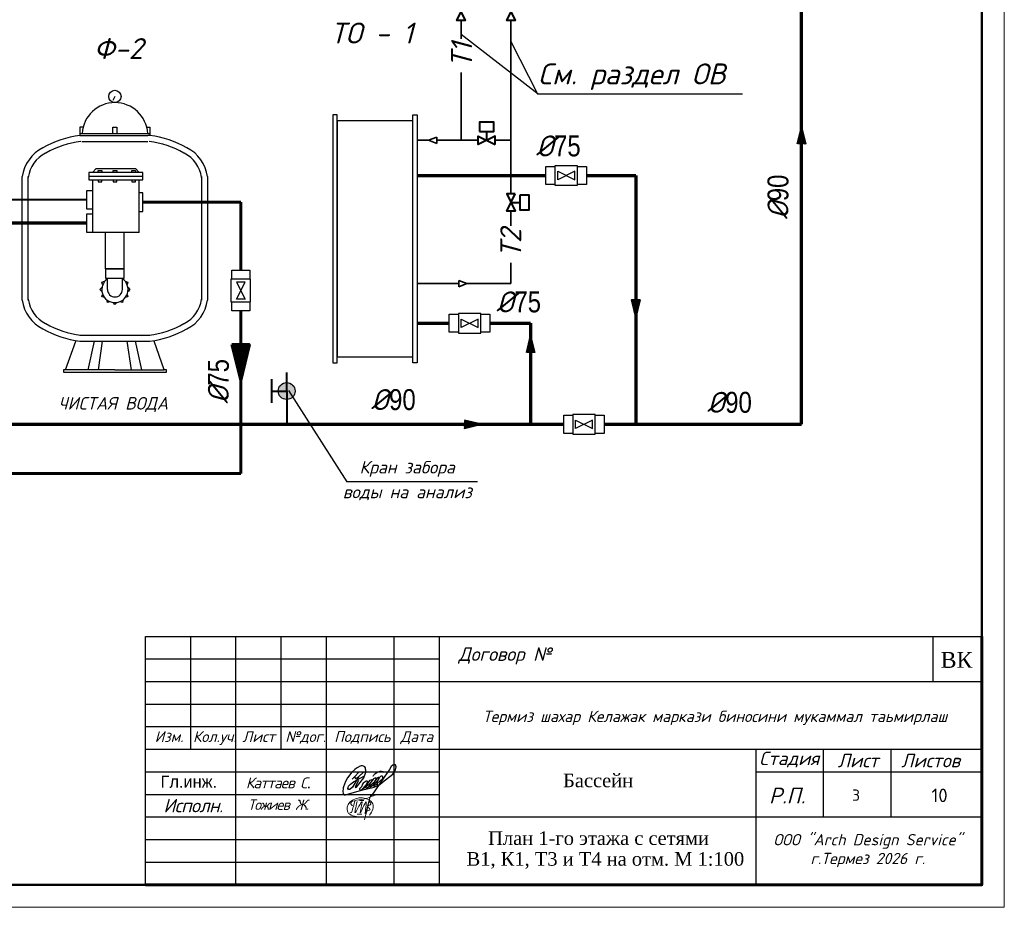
# Model space of a CAD drawing. Extents: x 4114239 to 5838486, y 780458 to 1383318.
# Tile 153 of 231: x 4346414 to 4368200, y 1254145 to 1273799. Entities that reach past the tile are written whole.
import ezdxf

# ---------------------------------------------------------------- set-up
doc = ezdxf.new("R2010")
doc.units = 0
doc.header["$MEASUREMENT"] = 0
for name, color, linetype, lineweight in [('_0', 7, 'Continuous', 15), ('BRAVARIJA', 5, 'Continuous', 35), ('линия40', 7, 'Continuous', 5), ('облицовки', 10, 'Continuous', 40), ('Основные', 160, 'Continuous', 40), ('стены вн не', 30, 'Continuous', 60), ('ФВС-3', 7, 'Continuous', 25)]:
    doc.layers.add(name, color=color, linetype=linetype, lineweight=lineweight)
for name, color, linetype in [('liniya', 7, 'Continuous'), ('КЖ_ФОРМАТЫ', 7, 'Continuous'), ('рамка', 206, 'Continuous')]:
    doc.layers.add(name, color=color, linetype=linetype)
doc.styles.add('MyStyle', font='isocpeur.ttf', dxfattribs={"height": 400})
doc.styles.add('NIA', font='times.ttf')
doc.styles.add('OOO-Kazar', font='txt')
doc.styles.add('TIMES', font='times.ttf', dxfattribs={"height": 3})
doc.styles.add('ГОСТ 250', font='isocpeui.ttf', dxfattribs={"height": 300})

# ---------------------------------------------------------------- blocks, each defined once
blk = doc.blocks.new('gfnfd')
at = {"layer": '_0', "color": 5, "ltscale": 100}
for points in [[(6520817.7, 2413293.9), (6520848.3, 2413293.6)], [(6520801, 2413191.6), (6520834.5, 2413191.6)]]:
    blk.add_lwpolyline(points, dxfattribs=at)
blk.add_arc((6518800.2, 2413812.4), 2051.1, 342.79532, 345.32891, dxfattribs=at)
for points in [[(6520891.3, 2413186), (6520915, 2413229.1), (6520915.3, 2413268.7), (6520745.7, 2413281.4), (6520730.3, 2413208), (6520826.7, 2413172.7)], [(6520765.3, 2413254.6), (6520754.2, 2413268.5), (6520847.3, 2413304.6), (6520939, 2413338.6)], [(6520800.2, 2413285.4), (6520787, 2413204.9), (6520836.4, 2413284.7), (6520823.2, 2413202), (6520865.6, 2413283.3), (6520858, 2413196.4), (6520894.9, 2413321.6), (6520855, 2413150)], [(6520887.9, 2413287.6), (6520900.4, 2413265.9), (6520878.9, 2413249.6), (6520895.2, 2413224), (6520870, 2413212.6), (6520870.2, 2413206.7)], [(6520759.5, 2413205.7), (6520745.6, 2413203.3)]]:
    blk.add_spline(points, degree=3, dxfattribs=at)
blk = doc.blocks.new('rrwerewrewrewrew')
at = {"color": 5}
for points in [[(387872, 564817), (385461, 560165, 0.5555675), (386382, 560107), (391670, 566719), (392907, 570003, 0.1652467), (392907, 572723, 0.4373519), (390680, 575054, 0.1925367), (387853, 574100), (386571, 573489), (385290, 572586), (383117, 570710), (380078, 566719), (378699, 564105), (377285, 560326), (377078, 559578, 0.0785228), (377003, 555809, 0.2301942), (377694, 554621, 0.0887128), (377781, 554616, 0.0887128), (379419, 554812, 0.0887128), (381084, 555304), (390088, 557920), (399004, 560086), (402154, 561376)], [(390507, 558635), (395529, 562210), (397057, 563852), (397766, 564614), (397257, 565308), (395804, 564684), (393930, 562390), (393187, 560845, 0.2425571), (393041, 559580, 0.403283), (393704, 559264), (399431, 563972), (400603, 565962), (400228, 566548), (398635, 565939), (397633, 564795), (395782, 562481), (395782, 560295), (396385, 560295), (399478, 562450), (401915, 565049, 0.0481341), (402290, 566969, 0.1195267), (400636, 565910), (398470, 562543), (398470, 560904), (398892, 560600), (405033, 566245, 0.1215434), (405033, 567557, 0.358457), (404400, 567908, 0.1500372), (402713, 566737), (401915, 565049), (401358, 564455, 0.1033271), (401119, 561843, 0.5753384), (401471, 561164, 0.1529521), (402959, 561934), (404869, 563552), (412161, 569153), (414224, 572291), (414531, 574421), (414044, 575728), (413253, 576151), (412242, 575691), (411129, 574552), (409777, 572512), (406098, 567138), (396979, 553520)], [(387980, 570424), (385421, 567493, 0.2289988), (385508, 566433, 0.4148871), (386276, 566280), (387929, 567230), (391574, 570827), (387929, 567230), (383602, 559965), (381685, 558391), (380818, 558391), (380448, 559062), (380582, 559876), (380932, 560780), (382245, 562139), (384351, 563843), (392166, 568035)], [(398349, 567683, -0.1723995), (399516, 569357, -0.0937472), (402528, 571150, -0.2781187), (405794, 570727)], [(393348, 564247, 0.1582973), (390735, 562114), (389962, 560238), (388831, 559169, 0.4981733), (388831, 558274, 0.2094685), (389828, 557885), (393236, 561652), (394204, 563658, 0.4643233), (393929, 564350), (393348, 564299), (393348, 564247)]]:
    blk.add_lwpolyline(points, format="xyb", dxfattribs=at)
blk.add_lwpolyline([(385421, 567493), (383513, 565557)], dxfattribs=at)

msp = doc.modelspace()

# ---------------------------------------------------------------- hatches: boundary and pattern name
at = {"ltscale": 100}
h = msp.add_hatch(color=256, dxfattribs=at)
edge = h.paths.add_edge_path()
edge.add_arc((4352321.1801, 1265576.6355), 187.2424, 0, 360)
at = {"layer": 'BRAVARIJA'}
h = msp.add_hatch(dxfattribs=at)
h.set_pattern_fill('ANSI31', color=256, scale=37.632151, angle=540, style=0)
h.set_pattern_definition([(225, (4266962.077, 1272760.5322), (3.32624368, -3.32624368), [])])
h.paths.add_polyline_path([(4363714.3083, 1271433.6896), (4363620.4561, 1271049.4069), (4363808.1605, 1271049.4069)])
h = msp.add_hatch(dxfattribs=at)
h.set_pattern_fill('ANSI31', color=256, scale=39.200158, angle=180, style=0)
h.set_pattern_definition([(45, (4460832.2504, 1265814.608), (-3.46483717, 3.46483717), [])])
h.paths.add_polyline_path([(4360048.6763, 1267196.7358), (4360146.4389, 1267597.0302), (4359950.9136, 1267597.0302)])
h = msp.add_hatch(dxfattribs=at)
h.set_pattern_fill('ANSI31', color=256, scale=37.632151, angle=540, style=0)
h.set_pattern_definition([(225, (4260966.4873, 1268142.1197), (3.32624368, -3.32624368), [])])
h.paths.add_polyline_path([(4357718.7185, 1266815.2771), (4357624.8663, 1266430.9944), (4357812.5707, 1266430.9944)])
h = msp.add_hatch(dxfattribs=at)
h.set_pattern_fill('ANSI31', color=256, scale=37.632151, angle=450, style=0)
h.set_pattern_definition([(135, (4357963.9564, 1361591.5), (-3.32624368, -3.32624368), [])])
h.paths.add_polyline_path([(4356637.1137, 1264839.2686), (4356252.8311, 1264933.1208), (4356252.8311, 1264745.4164)])
at = {"layer": 'стены вн не'}
h = msp.add_hatch(dxfattribs=at)
h.set_pattern_fill('ANSI31', color=256, scale=78.400315, style=0)
h.set_pattern_definition([(135, (4149738.201, 1263041.737), (6.92967433, 6.92967433), [])])
h.paths.add_polyline_path([(4351305.3496, 1265805.9927), (4351109.8242, 1266606.5815), (4351500.875, 1266606.5815)])

# ---------------------------------------------------------------- linework, layer by layer
at = {"ltscale": 100}
for p, q in [((4356179.2651, 1273477.986), (4357887.2753, 1272156.0882)), ((4357284.9852, 1273313.2385), (4357873.7975, 1272156.0882)), ((4357873.7975, 1272156.0882), (4362403.6233, 1272156.0882)), ((4352360.7484, 1265586.1827), (4353654.7747, 1263569.3862))]:
    msp.add_line(p, q, dxfattribs=at)
at = {"color": 132}
for p, q in [((4348521.2431, 1272098.7674), (4348475.7084, 1272007.698)), ((4347747.1529, 1271415.7466), (4347747.1529, 1271233.6078)), ((4347815.8223, 1271415.7466), (4347747.1529, 1271415.7466)), ((4347747.1529, 1271279.1425), (4349295.3334, 1271279.1425)), ((4347747.1529, 1271233.6078), (4347792.6876, 1271233.6078)), ((4347792.6876, 1271233.6078), (4349249.7987, 1271233.6078)), ((4348475.7084, 1271279.1425), (4348475.7084, 1271415.7466)), ((4348475.7084, 1271415.7466), (4348566.7779, 1271415.7466)), ((4348566.7779, 1271415.7466), (4348566.7779, 1271279.1425)), ((4349226.664, 1271415.7466), (4349295.3334, 1271415.7466)), ((4349295.3334, 1271233.6078), (4349249.7987, 1271233.6078)), ((4349295.3334, 1271415.7466), (4349295.3334, 1271233.6078)), ((4347792.6876, 1271100.5518), (4349249.7987, 1271100.5518)), ((4349142.1711, 1270417.7035), (4347941.7103, 1270417.7035)), ((4347941.7103, 1270417.7035), (4347941.7103, 1270252.1227)), ((4348024.5007, 1270417.7035), (4348107.2911, 1270500.4939)), ((4348107.2911, 1270500.4939), (4348976.5903, 1270500.4939)), ((4348148.6863, 1270459.0987), (4348231.4767, 1270459.0987)), ((4348148.6863, 1270417.7035), (4348148.6863, 1270459.0987)), ((4348231.4767, 1270459.0987), (4348231.4767, 1270417.7035)), ((4348479.8479, 1270459.0987), (4348562.6383, 1270459.0987)), ((4348479.8479, 1270417.7035), (4348479.8479, 1270459.0987)), ((4348562.6383, 1270459.0987), (4348562.6383, 1270417.7035)), ((4348893.7999, 1270459.0987), (4348976.5903, 1270459.0987)), ((4348893.7999, 1270417.7035), (4348893.7999, 1270459.0987)), ((4348976.5903, 1270500.4939), (4349059.3807, 1270417.7035)), ((4348976.5903, 1270459.0987), (4348976.5903, 1270417.7035)), ((4349142.1711, 1270252.1227), (4349142.1711, 1270417.7035)), ((4346472.1807, 1269789.211), (4346472.1807, 1270322.9134)), ((4346605.2367, 1269789.211), (4346605.2367, 1270322.9134)), ((4347941.7103, 1270334.9131), (4349142.1711, 1270334.9131)), ((4347941.7103, 1270252.1227), (4348024.5007, 1270252.1227)), ((4348024.5007, 1270252.1227), (4349059.3807, 1270252.1227)), ((4348024.5007, 1270252.1227), (4348024.5007, 1269083.4781)), ((4348148.6863, 1270252.1227), (4348148.6863, 1270210.7275)), ((4348148.6863, 1270210.7275), (4348231.4767, 1270210.7275)), ((4348231.4767, 1270210.7275), (4348231.4767, 1270252.1227)), ((4348479.8479, 1270252.1227), (4348479.8479, 1270210.7275)), ((4348479.8479, 1270210.7275), (4348562.6383, 1270210.7275)), ((4348562.6383, 1270210.7275), (4348562.6383, 1270252.1227)), ((4348893.7999, 1270252.1227), (4348893.7999, 1270210.7275)), ((4348893.7999, 1270210.7275), (4348976.5903, 1270210.7275)), ((4348976.5903, 1270210.7275), (4348976.5903, 1270252.1227)), ((4349059.3807, 1269083.4781), (4349059.3807, 1270252.1227)), ((4349059.3807, 1270252.1227), (4349142.1711, 1270252.1227)), ((4350437.2495, 1270322.9134), (4350437.2495, 1267590.8302)), ((4350570.3055, 1270322.9134), (4350570.3055, 1267590.8302)), ((4346472.1807, 1267590.8302), (4346472.1807, 1269915.6874)), ((4346605.2367, 1267590.8302), (4346605.2367, 1269915.6874)), ((4347900.3151, 1269601.1952), (4347900.3151, 1270015.1472)), ((4347900.3151, 1270015.1472), (4348024.5007, 1270015.1472)), ((4349142.1711, 1269962.3563), (4349059.3807, 1269962.3563)), ((4349142.1711, 1269548.4043), (4349142.1711, 1269962.3563)), ((4346472.1807, 1269323.515), (4346472.1807, 1269523.099)), ((4346605.2367, 1269323.515), (4346605.2367, 1269523.099)), ((4348024.5007, 1269601.1952), (4347900.3151, 1269601.1952)), ((4347900.3151, 1269083.4781), (4347900.3151, 1269497.4301)), ((4347900.3151, 1269497.4301), (4348024.5007, 1269497.4301)), ((4349059.3807, 1269548.4043), (4349142.1711, 1269548.4043)), ((4349059.3807, 1269083.4781), (4347900.3151, 1269083.4781)), ((4348314.2671, 1268280.2223), (4348314.2671, 1269083.4781)), ((4348728.2191, 1268280.2223), (4348728.2191, 1269083.4781)), ((4348728.2191, 1268280.2223), (4348314.2671, 1268280.2223)), ((4348314.2671, 1268280.2223), (4348728.2191, 1268280.2223)), ((4348314.2671, 1268280.2223), (4348314.2671, 1268073.2463)), ((4348728.2191, 1268073.2463), (4348728.2191, 1268280.2223)), ((4348234.4488, 1267990.4559), (4348290.9957, 1268005.6076)), ((4348249.6005, 1267933.909), (4348234.4488, 1267990.4559)), ((4348314.2671, 1268073.2463), (4348728.2191, 1268073.2463)), ((4348355.6623, 1267824.8751), (4348355.6623, 1268073.2463)), ((4348686.8239, 1267824.8751), (4348686.8239, 1268073.2463)), ((4348751.4906, 1268005.6076), (4348808.0375, 1267990.4559)), ((4348808.0375, 1267990.4559), (4348792.8858, 1267933.909)), ((4348190.0815, 1267824.8751), (4348231.4767, 1267866.2703)), ((4348231.4767, 1267783.4799), (4348190.0815, 1267824.8751)), ((4348811.0095, 1267866.2703), (4348852.4047, 1267824.8751)), ((4348852.4047, 1267824.8751), (4348811.0095, 1267783.4799)), ((4348234.4488, 1267659.2943), (4348249.6005, 1267715.8412)), ((4348290.9957, 1267644.1426), (4348234.4488, 1267659.2943)), ((4348355.6623, 1267538.0807), (4348340.5107, 1267594.6276)), ((4348412.2092, 1267553.2324), (4348355.6623, 1267538.0807)), ((4348521.2431, 1267493.7135), (4348479.8479, 1267535.1087)), ((4348562.6383, 1267535.1087), (4348521.2431, 1267493.7135)), ((4348686.8239, 1267538.0807), (4348630.2771, 1267553.2324)), ((4348701.9756, 1267594.6276), (4348686.8239, 1267538.0807)), ((4348808.0375, 1267659.2943), (4348751.4906, 1267644.1426)), ((4348792.8858, 1267715.8412), (4348808.0375, 1267659.2943)), ((4347428.4099, 1266042.6497), (4347656.0835, 1266680.1358)), ((4347747.1529, 1266813.1918), (4349295.3334, 1266813.1918)), ((4347747.1529, 1266680.1358), (4349295.3334, 1266680.1358)), ((4347929.2918, 1266042.6497), (4348065.8959, 1266680.1358)), ((4348156.9654, 1266042.6497), (4348248.0348, 1266680.1358)), ((4348885.5209, 1266042.6497), (4348794.4515, 1266680.1358)), ((4349113.1945, 1266042.6497), (4348976.5903, 1266680.1358)), ((4349614.0764, 1266042.6497), (4349386.4028, 1266680.1358)), ((4347382.8751, 1266042.6497), (4347382.8751, 1265997.115)), ((4347428.4099, 1266042.6497), (4347382.8751, 1266042.6497)), ((4347382.8751, 1265997.115), (4349659.6111, 1265997.115)), ((4348521.2431, 1266042.6497), (4347428.4099, 1266042.6497)), ((4348521.2431, 1266042.6497), (4349614.0764, 1266042.6497)), ((4349659.6111, 1266042.6497), (4349614.0764, 1266042.6497)), ((4349659.6111, 1265997.115), (4349659.6111, 1266042.6497))]:
    msp.add_line(p, q, dxfattribs=at)
at = {"lineweight": 40}
for p, q in [((4356746.6831, 1271127.5451), (4356746.6831, 1271322.2218)), ((4356743.6943, 1271127.5451), (4356746.6831, 1271127.5451)), ((4357284.9852, 1269750.2339), (4357479.6618, 1269750.2339))]:
    msp.add_line(p, q, dxfattribs=at)
msp.add_line((4356546.2707, 1263569.3862), (4353654.7747, 1263569.3862))
at = {"color": 7, "linetype": 'Continuous'}
for p, q in [((4349200.1811, 1260145.1361), (4367700.1811, 1260145.1361)), ((4349200.1811, 1254645.1361), (4349200.1811, 1260145.1361)), ((4350200.1811, 1257645.1361), (4350200.1811, 1260145.1361)), ((4351200.1811, 1254645.1361), (4351200.1811, 1260145.1361)), ((4352200.1811, 1257645.1361), (4352200.1811, 1260145.1361)), ((4353200.1811, 1254645.1361), (4353200.1811, 1260145.1361)), ((4354700.1811, 1254645.1361), (4354700.1811, 1260145.1361)), ((4355700.1811, 1254645.1361), (4355700.1811, 1260145.1361)), ((4355700.1811, 1259145.1361), (4367700.1811, 1259145.1361)), ((4349200.1811, 1258145.1361), (4355700.1811, 1258145.1361)), ((4349200.1811, 1257645.1361), (4355700.1811, 1257645.1361)), ((4355700.1811, 1257645.1361), (4367700.1811, 1257645.1361)), ((4362700.1811, 1257645.1361), (4362700.1811, 1254645.1361)), ((4364200.1811, 1256145.1361), (4364200.1811, 1257645.1361)), ((4365694.3434, 1256145.1361), (4365694.3434, 1257645.1361)), ((4362700.1811, 1257145.1361), (4367700.1811, 1257145.1361)), ((4355700.1811, 1256145.1361), (4367700.1811, 1256145.1361))]:
    msp.add_line(p, q, dxfattribs=at)
at = {"linetype": 'ByBlock', "ltscale": 0.1}
msp.add_line((4366620.1819, 1260145.1361), (4366620.1819, 1259145.1361), dxfattribs=at)
at = {"lineweight": 40}
for points in [[(4356274.3051, 1274159.0068), (4356084.2251, 1274159.0068), (4356274.3051, 1273778.8468), (4356084.2251, 1273778.8468)], [(4357380.0252, 1274159.0068), (4357189.9452, 1274159.0068), (4357380.0252, 1273778.8468), (4357189.9452, 1273778.8468)], [(4356586.1269, 1271322.2218), (4356907.2394, 1271322.2218), (4356907.2394, 1271529.0892), (4356586.1269, 1271529.0892)], [(4356935.2687, 1271031.7579), (4356935.2687, 1271221.8379), (4356555.1087, 1271031.7579), (4356555.1087, 1271221.8379)], [(4357380.0252, 1269940.3139), (4357189.9452, 1269940.3139), (4357380.0252, 1269560.1539), (4357189.9452, 1269560.1539)], [(4357479.6618, 1269910.7901), (4357479.6618, 1269589.6777), (4357686.5292, 1269589.6777), (4357686.5292, 1269910.7901)]]:
    msp.add_lwpolyline(points, close=True, dxfattribs=at)
at = {"ltscale": 100}
for points in [[(4353442.3404, 1271691.2797), (4353342.4239, 1271691.2797), (4353342.4239, 1266200.1531), (4353442.3404, 1266200.1531)], [(4355109.4833, 1271691.2797), (4355209.3997, 1271691.2797), (4355209.3997, 1266200.1531), (4355109.4833, 1266200.1531)], [(4355109.4833, 1271558.7029), (4353442.3404, 1271558.7029), (4353442.3404, 1266332.7299), (4355109.4833, 1266332.7299)]]:
    msp.add_lwpolyline(points, close=True, dxfattribs=at)
at = {"ltscale": 10}
for points in [[(4358258.2621, 1270547.4867), (4358258.2621, 1270148.3187), (4358058.6781, 1270148.3187), (4358058.6781, 1270547.4867)], [(4358258.2621, 1270564.1187), (4358258.2621, 1270131.6867), (4358757.2221, 1270131.6867), (4358757.2221, 1270564.1187)], [(4358697.8221, 1270252.8627), (4358697.8221, 1270442.9427), (4358317.6621, 1270252.8627), (4358317.6621, 1270442.9427)], [(4358956.8061, 1270547.4867), (4358956.8061, 1270148.3187), (4358757.2221, 1270148.3187), (4358757.2221, 1270547.4867)], [(4351105.7656, 1268249.4851), (4351504.9336, 1268249.4851), (4351504.9336, 1268049.9011), (4351105.7656, 1268049.9011)], [(4351089.1336, 1267550.9411), (4351521.5656, 1267550.9411), (4351521.5656, 1268049.9011), (4351089.1336, 1268049.9011)], [(4351400.3896, 1267990.5011), (4351210.3096, 1267990.5011), (4351400.3896, 1267610.3411), (4351210.3096, 1267610.3411)], [(4351105.7656, 1267550.9411), (4351504.9336, 1267550.9411), (4351504.9336, 1267351.3571), (4351105.7656, 1267351.3571)], [(4356119.7726, 1267275.3461), (4356119.7726, 1266876.1781), (4355920.1886, 1266876.1781), (4355920.1886, 1267275.3461)], [(4356119.7726, 1267291.9781), (4356119.7726, 1266859.5461), (4356618.7326, 1266859.5461), (4356618.7326, 1267291.9781)], [(4356559.3326, 1266980.7221), (4356559.3326, 1267170.8021), (4356179.1726, 1266980.7221), (4356179.1726, 1267170.8021)], [(4356818.3166, 1267275.3461), (4356818.3166, 1266876.1781), (4356618.7326, 1266876.1781), (4356618.7326, 1267275.3461)], [(4358649.9189, 1265038.8526), (4358649.9189, 1264639.6846), (4358450.3349, 1264639.6846), (4358450.3349, 1265038.8526)], [(4358649.9189, 1265055.4846), (4358649.9189, 1264623.0526), (4359148.8789, 1264623.0526), (4359148.8789, 1265055.4846)], [(4359089.4789, 1264744.2286), (4359089.4789, 1264934.3086), (4358709.3189, 1264744.2286), (4358709.3189, 1264934.3086)], [(4359348.4629, 1265038.8526), (4359348.4629, 1264639.6846), (4359148.8789, 1264639.6846), (4359148.8789, 1265038.8526)]]:
    msp.add_lwpolyline(points, close=True, dxfattribs=at)
at = {"linetype": 'ByBlock', "ltscale": 0.1}
msp.add_lwpolyline([(4349200.1811, 1260145.1361), (4367700.1811, 1260145.1361), (4367700.1811, 1254645.1361), (4349200.1811, 1254645.1361)], close=True, dxfattribs=at)
at = {"color": 7, "linetype": 'Continuous'}
for points in [[(4349200.1811, 1259645.1361), (4355700.1811, 1259645.1361)], [(4349200.1811, 1259145.1361), (4355700.1811, 1259145.1361)], [(4349200.1811, 1258645.1361), (4355700.1811, 1258645.1361)], [(4349200.1811, 1257145.1361), (4355700.1811, 1257145.1361)], [(4349200.1811, 1256645.1361), (4355700.1811, 1256645.1361)], [(4349200.1811, 1256145.1361), (4355700.1811, 1256145.1361)], [(4349200.1811, 1255645.1361), (4355700.1811, 1255645.1361)], [(4349200.1811, 1255145.1361), (4355700.1811, 1255145.1361)]]:
    msp.add_lwpolyline(points, dxfattribs=at)
at = {"color": 132}
msp.add_circle((4348521.2431, 1272098.7674), 136.6042, dxfattribs=at)
at = {"ltscale": 100}
msp.add_circle((4352321.1801, 1265576.6355), 187.2424, dxfattribs=at)
at = {"color": 132}
for centre, radius, start, end in [((4348521.2431, 1271233.6078), 728.5555, 3.5833217, 176.4166783), ((4348012.7721, 1269070.7086), 2179.1481, 97.00126753, 119.86863001), ((4349029.7142, 1269070.7086), 2179.1481, 60.13136999, 82.99873247), ((4348012.7721, 1269070.7086), 2046.0921, 97.00126753, 119.86863001), ((4349029.7142, 1269070.7086), 2046.0921, 60.13136999, 82.99873247), ((4347300.5624, 1270212.5792), 835.6972, 116.51135314, 172.41329123), ((4347300.5624, 1270212.5792), 702.6412, 116.51135314, 172.41329123), ((4349741.9239, 1270212.5792), 702.6412, 7.58670877, 63.48864686), ((4349741.9239, 1270212.5792), 835.6972, 7.58670877, 63.48864686), ((4348521.2431, 1267824.8751), 289.7664, 124.84990454, 55.15009546), ((4348521.2431, 1267824.8751), 165.5808, 180, 0), ((4347300.5624, 1267701.1643), 835.6972, 187.58670877, 243.48864686), ((4347300.5624, 1267701.1643), 702.6412, 187.58670877, 243.48864686), ((4349741.9239, 1267701.1643), 702.6412, 296.51135314, 352.41329123), ((4349741.9239, 1267701.1643), 702.6412, 296.51135314, 352.41329123), ((4349741.9239, 1267701.1643), 835.6972, 296.51135314, 352.41329123), ((4348012.7721, 1268843.035), 2179.1481, 240.13136999, 262.99873247), ((4348012.7721, 1268843.035), 2046.0921, 240.13136999, 262.99873247), ((4349029.7142, 1268843.035), 2046.0921, 277.00126753, 299.86863001), ((4349029.7142, 1268843.035), 2179.1481, 277.00126753, 299.86863001)]:
    msp.add_arc(centre, radius, start, end, dxfattribs=at)
at = {"layer": 'BRAVARIJA', "lineweight": 70}
for p, q in [((4363713.3784, 1264839.2686), (4363713.3784, 1276120.5564)), ((4355209.3997, 1270347.9027), (4358058.6781, 1270347.9027)), ((4358956.8061, 1270347.9027), (4360048.6763, 1270347.9027)), ((4360048.6763, 1270347.9027), (4360048.6763, 1264839.2686)), ((4345570.4713, 1269300.9053), (4347900.3151, 1269300.9053)), ((4355209.3997, 1267075.7621), (4355920.1886, 1267075.7621)), ((4356818.3166, 1267075.7621), (4357717.7886, 1267075.7621)), ((4357717.7886, 1267075.7621), (4357717.7886, 1264839.2686)), ((4334879.1798, 1264839.2686), (4358450.3349, 1264839.2686)), ((4359348.4629, 1264839.2686), (4363713.3784, 1264839.2686))]:
    msp.add_line(p, q, dxfattribs=at)
at = {"layer": 'BRAVARIJA'}
for p, q in [((4356179.2651, 1273372.7389), (4356179.2651, 1273778.8468)), ((4357284.9852, 1269940.3139), (4357284.9852, 1273778.8468)), ((4356179.2651, 1271127.5451), (4356179.2651, 1272626.129)), ((4363714.3083, 1271433.6896), (4363620.4561, 1271049.4069)), ((4363714.3083, 1271433.6896), (4363808.1605, 1271049.4069)), ((4355209.3997, 1271127.5451), (4355461.4647, 1271127.5451)), ((4355461.4647, 1271127.5451), (4355641.8791, 1271194.8368)), ((4355461.4647, 1271127.5451), (4355641.8791, 1271060.2535)), ((4355641.8791, 1271194.8368), (4355641.8791, 1271127.5451)), ((4355641.8791, 1271060.2535), (4355641.8791, 1271127.5451)), ((4355641.8791, 1271127.5451), (4356555.1087, 1271127.5451)), ((4356935.2687, 1271127.5451), (4357284.9852, 1271127.5451)), ((4357284.9852, 1269235.986), (4357284.9852, 1269560.1539)), ((4357284.9852, 1267957.283), (4357284.9852, 1268412.0028)), ((4355209.3997, 1267953.8411), (4356127.6555, 1267953.8411)), ((4356308.0699, 1267953.8411), (4356127.6555, 1268021.1327)), ((4356127.6555, 1268021.1327), (4356127.6555, 1267953.8411)), ((4356308.0699, 1267953.8411), (4356127.6555, 1267886.5495)), ((4356127.6555, 1267886.5495), (4356127.6555, 1267953.8411)), ((4356308.0699, 1267957.283), (4357284.9852, 1267957.283)), ((4360048.6763, 1267196.7358), (4359950.9136, 1267597.0302)), ((4359950.9136, 1267597.0302), (4360146.4389, 1267597.0302)), ((4360048.6763, 1267196.7358), (4360146.4389, 1267597.0302)), ((4357718.7185, 1266815.2771), (4357624.8663, 1266430.9944)), ((4357718.7185, 1266815.2771), (4357812.5707, 1266430.9944)), ((4356637.1137, 1264839.2686), (4356252.8311, 1264933.1208)), ((4356637.1137, 1264839.2686), (4356252.8311, 1264745.4164))]:
    msp.add_line(p, q, dxfattribs=at)
at = {"layer": 'КЖ_ФОРМАТЫ', "color": 0, "linetype": 'Continuous', "lineweight": 60, "ltscale": 100}
for p, q in [((4367700.1811, 1254645.1361), (4367700.1811, 1260145.1361)), ((4349200.1811, 1254645.1361), (4367700.1811, 1254645.1361))]:
    msp.add_line(p, q, dxfattribs=at)
at = {"layer": 'линия40', "ltscale": 3}
for p, q in [((4368200.1811, 1296145.1361), (4368200.1811, 1254145.1361)), ((4367700.1811, 1295645.1361), (4367700.1811, 1254645.1361)), ((4367700.1811, 1254645.1361), (4310800.1811, 1254645.1361)), ((4368200.1811, 1254145.1361), (4308800.1811, 1254145.1361))]:
    msp.add_line(p, q, dxfattribs=at)
at = {"layer": 'линия40', "ltscale": 3, "const_width": 50}
msp.add_lwpolyline([(4367700.1811, 1254645.1361), (4310800.1811, 1254645.1361), (4310800.1811, 1295645.1361), (4367700.1811, 1295645.1361)], close=True, dxfattribs=at)
at = {"layer": 'облицовки'}
for p, q in [((4345570.4713, 1269818.6223), (4347900.3151, 1269818.6223)), ((4352321.1801, 1265989.6018), (4352321.1801, 1265576.6355)), ((4352333.5217, 1264838.4747), (4352333.5217, 1265579.5075))]:
    msp.add_line(p, q, dxfattribs=at)
at = {"layer": 'рамка', "lineweight": 40}
for p, q in [((4351996.1933, 1265317.3691), (4351996.1933, 1265835.9018)), ((4351996.1933, 1265576.6355), (4352321.1801, 1265576.6355))]:
    msp.add_line(p, q, dxfattribs=at)
at = {"layer": 'стены вн не'}
for p, q in [((4349142.1711, 1269755.3803), (4351305.3496, 1269755.3803)), ((4351305.3496, 1268249.4851), (4351305.3496, 1269755.3803)), ((4351305.3496, 1267351.3571), (4351305.3496, 1263751.6532)), ((4351305.3496, 1265805.9927), (4351109.8242, 1266606.5815)), ((4351500.875, 1266606.5815), (4351109.8242, 1266606.5815)), ((4351305.3496, 1265805.9927), (4351500.875, 1266606.5815)), ((4332586.1801, 1263751.6532), (4351305.3496, 1263751.6532))]:
    msp.add_line(p, q, dxfattribs=at)

# ---------------------------------------------------------------- block references
at = {"color": 6, "xscale": 0.03125, "yscale": 0.03125, "zscale": 0.03125}
msp.add_blockref('rrwerewrewrewrew', (4341788.5441, 1239305.3307), dxfattribs=at)
at = {"layer": '_0', "xscale": 3, "yscale": 3, "zscale": 3}
msp.add_blockref('gfnfd', (-15208519.1524, -5983370.4969), dxfattribs=at)

# ---------------------------------------------------------------- texts
at = {"style": 'ГОСТ 250'}
msp.add_text('См. раздел ОВ', height=463.32, dxfattribs=at).set_placement((4357883.8106, 1272365.8725))
at = {"insert": (4366790.3489, 1259798.0731), "char_height": 350, "attachment_point": 1}
msp.add_mtext('{\\fTimes New Roman|b0|i0|c204|p18;ВК}', dxfattribs=at)
at = {"lineweight": -3, "char_height": 300, "attachment_point": 1}
for s, insert, width, style in [('\\pxi0.005;{\\C0;Бассейн}', (4358436.192, 1257104.3132), 1733.650506, 'NIA'), ('\\pxi0.005;{\\C7;План 1-го этажа\\C0; с \\fTimes New Roman|b0|i0|c204|p18;сетями\\fTimes New Roman|b0|i0|c204|p18; }', (4356776.9703, 1255826.7375), 7373.439798, 'TIMES'), ('\\pxi0.005;{\\C0;В1, К1, Т3 и Т4 на отм. M 1:100}', (4356300.513, 1255367.2109), 6629.387888, 'NIA')]:
    msp.add_mtext(s, dxfattribs=dict(at, insert=insert, width=width, style=style))
at = {"insert": (4351420.1811, 1256900.4507), "char_height": 240, "width": 2180, "attachment_point": 4}
msp.add_mtext('{\\fISOCPEUR|b0|i1|c204|p34;\\T0.9;Каттаев С}.', dxfattribs=at)
at = {"attachment_point": 1, "style": 'MyStyle'}
for s, width, insert, char_height in [('3', 541.266485, (4364831.6743, 1256753.3481), 250), ('10', 968.847201, (4366590.2764, 1256772.9466), 300)]:
    msp.add_mtext_dynamic_manual_height_columns(s, width=width, gutter_width=1250, heights=[0], dxfattribs=dict(at, insert=insert, char_height=char_height))
at = {"layer": 'liniya', "insert": (4349532.1955, 1257063.0106), "char_height": 270, "width": 1161.892161, "attachment_point": 1}
msp.add_mtext('Гл.инж.', dxfattribs=at)
at = {"layer": 'Основные', "color": 0, "style": 'ГОСТ 250'}
for s, height, p in [('ТО - 1', 463.32, (4353293.557, 1273270.675)), ('Ф-2', 463.32, (4348053.8689, 1272927.6962)), ('ЧИСТАЯ ВОДА', 277.992, (4347269.0955, 1265165.6357)), ('Кран забора  ', 277.992, (4353933.2291, 1263750.7824)), ('  воды на анализ', 277.992, (4353208.1057, 1263202.718))]:
    msp.add_text(s, height=height, dxfattribs=at).set_placement(p)
at = {"layer": 'Основные', "color": 0, "char_height": 463.32, "attachment_point": 9, "rotation": 90, "style": 'ГОСТ 250'}
for s, insert in [('Т1', (4356424.8022, 1273296.188)), ('%%C{\\fArial Narrow|b0|i0|c204|p34;90}', (4363430.1292, 1270368.451)), ('Т2', (4357510.793, 1269170.4789)), ('%%c{\\fArial Narrow|b0|i0|c204|p34;75}', (4351048.0321, 1266285.5404))]:
    msp.add_mtext(s, dxfattribs=dict(at, insert=insert))
at = {"layer": 'Основные', "color": 0, "char_height": 463.32, "attachment_point": 9, "style": 'ГОСТ 250'}
for s, insert in [('%%c{\\fArial Narrow|b0|i0|c204|p34;75}', (4358826.9679, 1270764.8004)), ('%%c{\\fArial Narrow|b0|i0|c204|p34;75}', (4357949.654, 1267312.0983)), ('%%C{\\fArial Narrow|b0|i0|c204|p34;90}', (4355177.2228, 1265148.4058)), ('%%C{\\fArial Narrow|b0|i0|c204|p34;90}', (4362614.3078, 1265088.5996))]:
    msp.add_mtext(s, dxfattribs=dict(at, insert=insert))
at = {"layer": 'ФВС-3', "color": 0, "linetype": 'Continuous', "lineweight": 5, "style": 'OOO-Kazar'}
for s, insert, char_height, attachment_point in [('{\\fISOCPEUR|b0|i1|c204|p34;Договор №}', (4357150.6571, 1259520.2198), 300, 8), ('{\\fISOCPEUR|b0|i1|c204|p34;Изм.}', (4349719.5372, 1258045.565), 240, 2), ('{\\fISOCPEUR|b0|i1|c204|p34;Кол.уч.}', (4350731.5722, 1258045.565), 240, 2), ('{\\fISOCPEUR|b0|i1|c204|p34;Лист}', (4351703.671, 1258045.565), 240, 2), ('{\\fISOCPEUR|b0|i1|c204|p34;№дог.}', (4352739.5623, 1258045.565), 240, 2), ('{\\fISOCPEUR|b0|i1|c204|p34;Подпись}', (4353996.6474, 1258045.565), 240, 2), ('{\\fISOCPEUR|b0|i1|c204|p34;Дата}', (4355201.2892, 1258045.565), 240, 2), ('{\\fISOCPEUR|b0|i1|c204|p34;Стадия}', (4363441.318, 1257245.1361), 300, 8), ('{\\fISOCPEUR|b0|i1|c204|p34;Лист }', (4364965.5377, 1257245.1361), 300, 8), ('{\\fISOCPEUR|b0|i1|c204|p34;Листов }', (4366569.5449, 1257245.1361), 300, 8), ('{\\fISOCPEUR|b0|i1|c204|p34;Р.П.}', (4363396.0495, 1256445.1361), 350, 8), ('{\\fISOCPEUR|b0|i1|c204|p34;\\T0.95;Исполн.}', (4350252.0382, 1256548.8846), 300, 2)]:
    msp.add_mtext(s, dxfattribs=dict(at, insert=insert, char_height=char_height, attachment_point=attachment_point))
at = {"layer": 'ФВС-3', "linetype": 'Continuous', "lineweight": 5, "style": 'OOO-Kazar'}
for s, insert, char_height, attachment_point in [('{\\fISOCPEUR|b0|i1|c204|p34;Термиз шахар Келажак маркази биносини мукаммал таьмирлаш\\P  }', (4361799.842, 1257763.7222), 250, 8), ('{\\fISOCPEUR|b0|i1|c204|p34;\\T0.9;Тожиев Ж.}', (4352134.9944, 1256531.9056), 230, 2), ('{\\fISOCPEUR|b0|i1|c204|p34;ООО "Arch Design Service"\\Pг.Термез 20\\fISOCPEUR|b0|i1|c0|p34;26\\fISOCPEUR|b0|i1|c204|p34; г.\\P  }', (4365179.074, 1254616.2886), 250, 8)]:
    msp.add_mtext(s, dxfattribs=dict(at, insert=insert, char_height=char_height, attachment_point=attachment_point))

doc.saveas('drawing.dxf')
